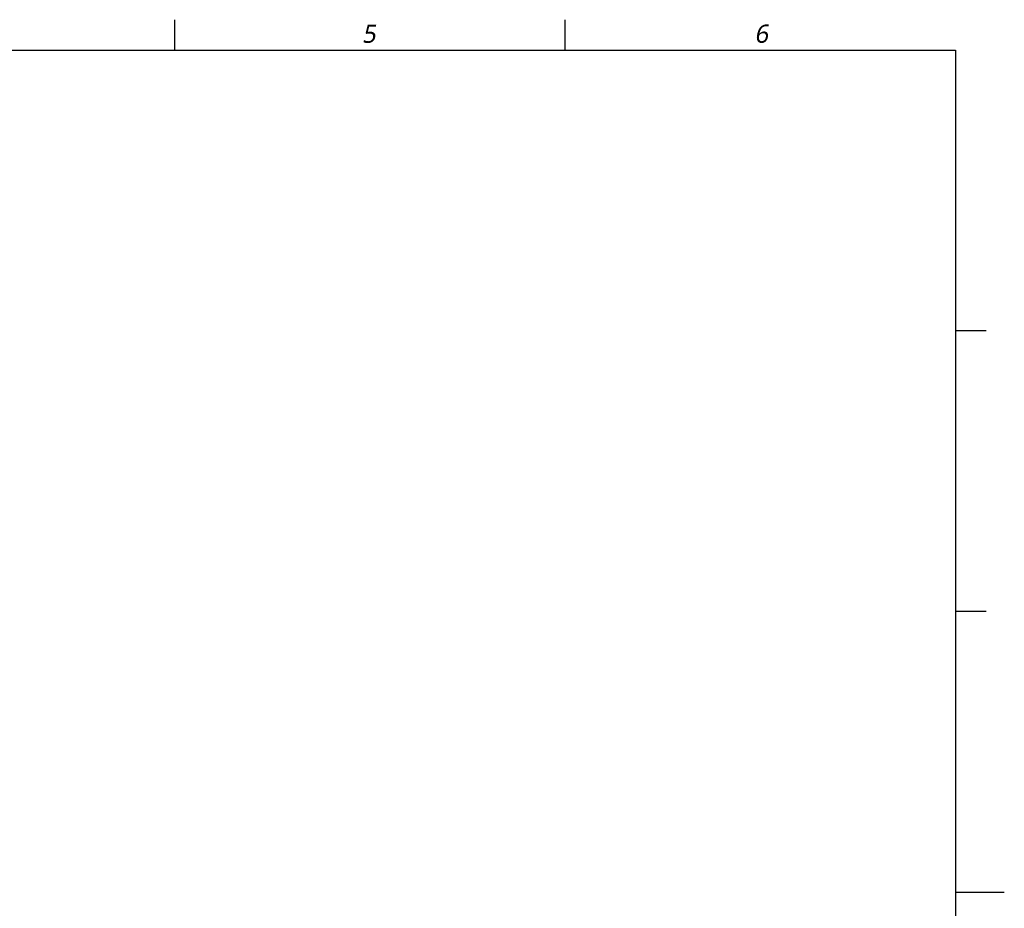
# Model space of a CAD drawing. Header units: millimetres. Extents: x 28 to 5852, y 59 to 4130.
# Tile 29 of 29: x 3586 to 5852, y 2042 to 4088. Entities that reach past the tile are written whole.
import ezdxf

# ---------------------------------------------------------------- set-up
doc = ezdxf.new("R2010")
doc.units = ezdxf.units.MM
doc.styles.add('TEXTSTYLE_2', font='malgun.ttf')

msp = doc.modelspace()

# ---------------------------------------------------------------- linework, layer by layer
at = {"color": 134}
for p, q in [((3943.333, 4018), (3943.333, 4088)), ((4841.667, 4018), (4841.667, 4088)), ((5810, 3371.667), (5740, 3371.667)), ((5810, 2725.333), (5740, 2725.333))]:
    msp.add_line(p, q, dxfattribs=at)
at = {"color": 7}
for p, q in [((350, 4018), (5740, 4018)), ((5740, 4018), (5740, 140)), ((5740, 2079), (5852, 2079))]:
    msp.add_line(p, q, dxfattribs=at)

# ---------------------------------------------------------------- texts
at = {"color": 134, "char_height": 42, "width": 48.3, "attachment_point": 1, "line_spacing_factor": 0.9, "style": 'TEXTSTYLE_2'}
for s, insert in [('\\Q10.0;5', (4373.907, 4076.673)), ('\\Q10.0;6', (5276.907, 4076.673))]:
    msp.add_mtext(s, dxfattribs=dict(at, insert=insert))

doc.saveas('drawing.dxf')
